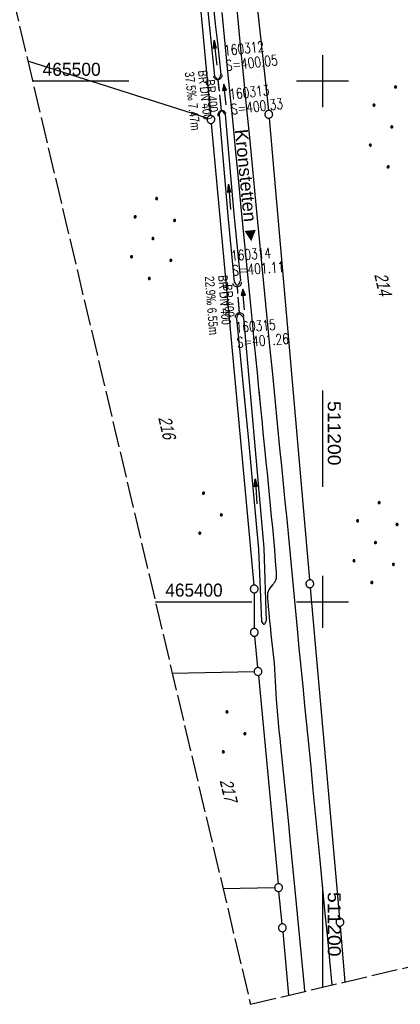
# Model space of a CAD drawing. Extents: x 510974 to 511465, y 465323 to 466289.
# Tile 2 of 43: x 511142 to 511215, y 465323 to 465512. Entities that reach past the tile are written whole.
import ezdxf

# ---------------------------------------------------------------- set-up
doc = ezdxf.new("R2010")
doc.units = 0
doc.header["$LTSCALE"] = 10
doc.header["$MEASUREMENT"] = 0
for name, pattern in [('AUSGEZOGEN', [0]), ('LT00', [0]), ('LT12', [0.4, 0.3, -0.1]), ('LT14', [0.6, 0.5, -0.1]), ('STRICHLINIE2', [0.375, 0.25, -0.125])]:
    doc.linetypes.add(name, pattern=pattern)
doc.layers.get('0').update_dxf_attribs({"linetype": 'LT00'})
for name, color, linetype in [('--EK_FBR', 1, 'LT00'), ('--EK_Halt-Pfeil', 4, 'LT00'), ('--EK_Haltung', 7, 'STRICHLINIE2'), ('--EK_Haltung-Text', 140, 'LT00'), ('--EK_Schacht-Text', 5, 'LT00'), ('--EL_Halt-Pfeil', 4, 'LT00'), ('--EL_Haltung', 182, 'STRICHLINIE2'), ('--EL_Haltung-Text', 182, 'LT00'), ('DFK_FLUR_NR', 250, 'LT00'), ('DFK_GZPKT', 250, 'LT00'), ('DFK_KATASTER', 250, 'LT00'), ('DFK_NUTZUNG', 250, 'LT00'), ('DL', 182, 'LT12'), ('DL_PFEIL', 201, 'LT00'), ('DL_TEXT', 182, 'LT00'), ('ORTSRICHTUNG', 7, 'Continuous'), ('PFEIL', 140, 'AUSGEZOGEN'), ('V102_AFBR_BAB', 250, 'LT00'), ('V102_GRABEN', 250, 'LT00'), ('V102_RASTER', 250, 'LT00'), ('V102_UK_DURCH', 182, 'LT00'), ('V103_AFBR_BAB', 250, 'LT00'), ('V103_GRABEN', 250, 'LT00'), ('V103_RASTER', 250, 'LT00')]:
    doc.layers.add(name, color=color, linetype=linetype)
doc.layers.add('-BLATT_102-RAND', color=7, linetype='LT14', plot=False)
doc.styles.add('Beschrift', font='ARIAL.TTF')
doc.styles.add('Haltungsbeschriftung', font='ARIAL.TTF', dxfattribs={"width": 0.75})
doc.styles.add('schachtbeschriftung', font='romans.shx', dxfattribs={"width": 0.75, "height": 2})
doc.styles.get("Standard").update_dxf_attribs({"font": 'ARIAL.TTF'})

# ---------------------------------------------------------------- blocks, each defined once
blk = doc.blocks.new('SYMB7010')
at = {"color": 0, "linetype": 'ByBlock'}
for points in [[(-0.031408, 0.499213), (-0.093728, 0.49134), (-0.15457, 0.475719), (-0.212975, 0.452595), (-0.268021, 0.422333), (-0.31884, 0.385411), (-0.36463, 0.342411), (-0.40467, 0.29401), (-0.438329, 0.240973), (-0.465074, 0.184136), (-0.484486, 0.124395), (-0.496256, 0.062692), (-0.5002, 0)], [(-0.5002, 0), (-0.496256, -0.062692), (-0.484486, -0.124395), (-0.465075, -0.184136), (-0.438329, -0.240973), (-0.404671, -0.29401), (-0.36463, -0.342411), (-0.31884, -0.385411), (-0.268021, -0.422333), (-0.212975, -0.452595), (-0.154571, -0.475719), (-0.093728, -0.49134), (-0.031408, -0.499213), (0.031408, -0.499213)], [(0.5002, 0), (0.496256, 0.062692), (0.484485, 0.124395), (0.465074, 0.184136), (0.438329, 0.240973), (0.40467, 0.29401), (0.36463, 0.342411), (0.31884, 0.385411), (0.268021, 0.422333), (0.212975, 0.452595), (0.15457, 0.475719), (0.093728, 0.49134), (0.031408, 0.499213), (-0.031408, 0.499213)], [(0.031408, -0.499213), (0.093728, -0.491341), (0.15457, -0.475719), (0.212975, -0.452595), (0.268021, -0.422333), (0.31884, -0.385411), (0.36463, -0.342411), (0.404671, -0.294011), (0.438329, -0.240974), (0.465075, -0.184136), (0.484486, -0.124395), (0.496256, -0.062692), (0.500201, 0)]]:
    blk.add_lwpolyline(points, dxfattribs=at)
blk = doc.blocks.new('Ackerland7')
at = {"layer": 'DFK_NUTZUNG', "color": 0, "linetype": 'ByBlock'}
for p, q in [((-4, 3.93), (-4, 3.67)), ((-3.95, 3.63), (-3.95, 3.97)), ((-3.9, 3.99), (-3.9, 3.61)), ((-3.85, 3.6), (-3.85, 4)), ((-3.8, 3.99), (-3.8, 3.61)), ((-3.75, 3.63), (-3.75, 3.97)), ((-3.7, 3.93), (-3.7, 3.67)), ((-3.65, 3.8), (-3.65, 3.8)), ((3.7, 3.93), (3.7, 3.67)), ((3.75, 3.63), (3.75, 3.97)), ((3.8, 3.99), (3.8, 3.61)), ((3.85, 3.6), (3.85, 4)), ((3.9, 3.99), (3.9, 3.61)), ((3.95, 3.63), (3.95, 3.97)), ((4, 3.93), (4, 3.67)), ((4.05, 3.8), (4.05, 3.8)), ((-7.85, 0.13), (-7.85, -0.13)), ((-7.8, -0.17), (-7.8, 0.17)), ((-7.75, 0.19), (-7.75, -0.19)), ((-7.7, -0.2), (-7.7, 0.2)), ((-7.65, 0.19), (-7.65, -0.19)), ((-7.6, -0.17), (-7.6, 0.17)), ((-7.55, 0.13), (-7.55, -0.13)), ((-7.5, 0), (-7.5, 0)), ((-0.15, 0.13), (-0.15, -0.13)), ((-0.1, -0.17), (-0.1, 0.17)), ((-0.05, 0.19), (-0.05, -0.19)), ((0, -0.2), (0, 0.2)), ((0.05, 0.19), (0.05, -0.19)), ((0.1, -0.17), (0.1, 0.17)), ((0.15, 0.13), (0.15, -0.13)), ((0.2, 0), (0.2, 0)), ((7.55, 0.13), (7.55, -0.13)), ((7.6, -0.17), (7.6, 0.17)), ((7.65, 0.19), (7.65, -0.19)), ((7.7, -0.2), (7.7, 0.2)), ((7.75, 0.19), (7.75, -0.19)), ((7.8, -0.17), (7.8, 0.17)), ((7.85, 0.13), (7.85, -0.13)), ((7.9, 0), (7.9, 0)), ((-4, -3.67), (-4, -3.93)), ((-3.95, -3.97), (-3.95, -3.63)), ((-3.9, -3.61), (-3.9, -3.99)), ((-3.85, -4), (-3.85, -3.6)), ((-3.8, -3.61), (-3.8, -3.99)), ((-3.75, -3.97), (-3.75, -3.63)), ((-3.7, -3.67), (-3.7, -3.93)), ((3.7, -3.67), (3.7, -3.93)), ((3.75, -3.97), (3.75, -3.63)), ((3.8, -3.61), (3.8, -3.99)), ((3.85, -4), (3.85, -3.6)), ((3.9, -3.61), (3.9, -3.99)), ((3.95, -3.97), (3.95, -3.63)), ((4, -3.67), (4, -3.93)), ((-3.65, -3.8), (-3.65, -3.8)), ((4.05, -3.8), (4.05, -3.8))]:
    blk.add_line(p, q, dxfattribs=at)
for points in [[(-3.65, 3.8), (-3.67, 3.89), (-3.73, 3.96), (-3.81, 3.99), (-3.89, 3.99), (-3.97, 3.96), (-4.03, 3.89), (-4.05, 3.8), (-4.03, 3.71), (-3.97, 3.64), (-3.89, 3.6), (-3.81, 3.6), (-3.73, 3.64), (-3.67, 3.71), (-3.65, 3.8)], [(4.05, 3.8), (4.03, 3.89), (3.97, 3.96), (3.89, 3.99), (3.81, 3.99), (3.73, 3.96), (3.67, 3.89), (3.65, 3.8), (3.67, 3.71), (3.73, 3.64), (3.81, 3.61), (3.89, 3.61), (3.97, 3.64), (4.03, 3.71), (4.05, 3.8)], [(-7.5, 0), (-7.52, 0.09), (-7.58, 0.16), (-7.66, 0.19), (-7.74, 0.19), (-7.82, 0.16), (-7.88, 0.09), (-7.9, 0)], [(0.2, 0), (0.18, 0.09), (0.12, 0.16), (0.04, 0.19), (-0.04, 0.19), (-0.12, 0.16), (-0.18, 0.09), (-0.2, 0)], [(-0.2, 0), (-0.18, -0.09), (-0.12, -0.16), (-0.04, -0.19), (0.04, -0.19), (0.12, -0.16), (0.18, -0.09), (0.2, 0)], [(7.9, 0), (7.88, 0.09), (7.82, 0.16), (7.74, 0.19), (7.66, 0.19), (7.58, 0.16), (7.52, 0.09), (7.5, 0)], [(7.5, 0), (7.52, -0.09), (7.58, -0.16), (7.66, -0.19), (7.74, -0.19), (7.82, -0.16), (7.88, -0.09), (7.9, 0)], [(-7.9, 0), (-7.88, -0.09), (-7.82, -0.16), (-7.74, -0.19), (-7.66, -0.19), (-7.58, -0.16), (-7.52, -0.09), (-7.5, 0)], [(-3.65, -3.8), (-3.67, -3.71), (-3.73, -3.64), (-3.81, -3.61), (-3.89, -3.61), (-3.97, -3.64), (-4.03, -3.71), (-4.05, -3.8), (-4.03, -3.89), (-3.97, -3.96), (-3.89, -3.99), (-3.81, -3.99), (-3.73, -3.96), (-3.67, -3.89), (-3.65, -3.8)], [(4.05, -3.8), (4.03, -3.71), (3.97, -3.64), (3.89, -3.61), (3.81, -3.61), (3.73, -3.64), (3.67, -3.71), (3.65, -3.8), (3.67, -3.89), (3.73, -3.96), (3.81, -3.99), (3.89, -3.99), (3.97, -3.96), (4.03, -3.89), (4.05, -3.8)]]:
    blk.add_lwpolyline(points, dxfattribs=at)
blk = doc.blocks.new('Ackerland3')
at = {"layer": 'DFK_NUTZUNG', "color": 0, "linetype": 'ByBlock'}
for p, q in [((-0.15, 2.66), (-0.15, 2.4)), ((-0.1, 2.36), (-0.1, 2.7)), ((-0.05, 2.72), (-0.05, 2.34)), ((0, 2.33), (0, 2.73)), ((0.05, 2.72), (0.05, 2.34)), ((0.1, 2.36), (0.1, 2.7)), ((0.15, 2.66), (0.15, 2.4)), ((0.2, 2.53), (0.2, 2.53)), ((-4, -1.14), (-4, -1.4)), ((-3.95, -1.44), (-3.95, -1.1)), ((-3.9, -1.07), (-3.9, -1.46)), ((-3.85, -1.46), (-3.85, -1.07)), ((-3.8, -1.07), (-3.8, -1.46)), ((-3.75, -1.44), (-3.75, -1.1)), ((-3.7, -1.14), (-3.7, -1.4)), ((-3.65, -1.27), (-3.65, -1.26)), ((3.7, -1.14), (3.7, -1.4)), ((3.75, -1.44), (3.75, -1.1)), ((3.8, -1.07), (3.8, -1.46)), ((3.85, -1.46), (3.85, -1.07)), ((3.9, -1.07), (3.9, -1.46)), ((3.95, -1.44), (3.95, -1.1)), ((4, -1.14), (4, -1.4)), ((4.05, -1.27), (4.05, -1.26))]:
    blk.add_line(p, q, dxfattribs=at)
for points in [[(0.2, 2.53), (0.18, 2.62), (0.12, 2.69), (0.04, 2.73), (-0.04, 2.73), (-0.12, 2.69), (-0.18, 2.62), (-0.2, 2.53), (-0.18, 2.45), (-0.12, 2.38), (-0.04, 2.34), (0.04, 2.34), (0.12, 2.38), (0.18, 2.45), (0.2, 2.53)], [(-3.65, -1.27), (-3.67, -1.18), (-3.73, -1.11), (-3.81, -1.07), (-3.89, -1.07), (-3.97, -1.11), (-4.03, -1.18), (-4.05, -1.27)], [(-4.05, -1.27), (-4.03, -1.35), (-3.97, -1.42), (-3.89, -1.46), (-3.81, -1.46), (-3.73, -1.42), (-3.67, -1.35), (-3.65, -1.27)], [(4.05, -1.27), (4.03, -1.18), (3.97, -1.11), (3.89, -1.07), (3.81, -1.07), (3.73, -1.11), (3.67, -1.18), (3.65, -1.27)], [(3.65, -1.27), (3.67, -1.35), (3.73, -1.42), (3.81, -1.46), (3.89, -1.46), (3.97, -1.42), (4.03, -1.35), (4.05, -1.27)]]:
    blk.add_lwpolyline(points, dxfattribs=at)
blk = doc.blocks.new('Pfreil3')
at = {"layer": 'PFEIL'}
blk.add_hatch(color=256, dxfattribs=at).paths.add_polyline_path([(-1.55, 0.27), (-1.55, -0.27), (0, 0)])
for p, q in [((-1.55, 0), (-4.83, 0)), ((-1.55, -0.27), (-1.55, 0.27)), ((-1.55, 0.27), (0, 0)), ((0, 0), (-1.55, -0.27))]:
    blk.add_line(p, q, dxfattribs=at)
blk = doc.blocks.new('SYMB1107')
at = {"color": 0, "linetype": 'ByBlock'}
for points in [[(-0.2, 0), (-0.196157, 0.039018), (-0.184776, 0.076537), (-0.166294, 0.111114), (-0.141421, 0.141421), (-0.111114, 0.166294), (-0.076537, 0.184776), (-0.039018, 0.196157), (0, 0.2)], [(0, 0.2), (0.039018, 0.196157), (0.076537, 0.184776), (0.111114, 0.166294), (0.141421, 0.141421), (0.166294, 0.111114), (0.184776, 0.076537), (0.196157, 0.039018), (0.2, 0)]]:
    blk.add_lwpolyline(points, dxfattribs=at)
blk = doc.blocks.new('SYMB0070')
at = {"color": 0, "linetype": 'ByBlock'}
for p, q in [((-0.5, 0), (0.2, 0)), ((0.5, 0), (0.2, 0.1)), ((0.2, 0.1), (0.2, 0)), ((0.468, 0), (0.21, 0.086)), ((0.21, 0.086), (0.21, -0.086)), ((0.21, -0.086), (0.468, 0)), ((0.22, -0.072), (0.437, 0)), ((0.23, -0.058), (0.405, 0)), ((0.24, -0.045), (0.374, 0)), ((0.342, 0), (0.25, 0.031)), ((0.25, 0.031), (0.25, -0.031)), ((0.25, -0.031), (0.342, 0)), ((0.26, -0.017), (0.31, 0)), ((0.27, -0.003), (0.279, 0))]:
    blk.add_line(p, q, dxfattribs=at)
for points in [[(0.2, 0), (0.2, -0.1), (0.5, 0)], [(0.437, 0), (0.22, 0.072), (0.22, -0.072)], [(0.405, 0), (0.23, 0.058), (0.23, -0.058)], [(0.374, 0), (0.24, 0.045), (0.24, -0.045)], [(0.31, 0), (0.26, 0.017), (0.26, -0.017)], [(0.279, 0), (0.27, 0.003), (0.27, -0.003)]]:
    blk.add_lwpolyline(points, dxfattribs=at)

msp = doc.modelspace()

# ---------------------------------------------------------------- linework, layer by layer
at = {"layer": '--EK_FBR'}
for points in [[(511190.75, 465440.23), (511190.41, 465443.7), (511189.95, 465448.43), (511189.49, 465453.17), (511188.92, 465459.11), (511188.35, 465465.06), (511187.77, 465471), (511187.19, 465476.95), (511186.59, 465483.05), (511186, 465489.15), (511185.4, 465495.25), (511184.8, 465501.35), (511184.32, 465506.21), (511183.85, 465511.07), (511183.37, 465515.93)], [(511180.63, 465513.16), (511181.22, 465507.17), (511181.81, 465501.18), (511182.3, 465496.22), (511182.79, 465491.26), (511183.28, 465486.31), (511183.76, 465481.35), (511184.25, 465476.4), (511184.63, 465472.52), (511185.01, 465468.64), (511185.39, 465464.76), (511185.77, 465460.87), (511186.15, 465456.98), (511186.53, 465453.09), (511186.82, 465450.05), (511187.12, 465447.02), (511187.41, 465443.98), (511187.7, 465440.95), (511187.79, 465440.11)]]:
    msp.add_lwpolyline(points, dxfattribs=at)
at = {"layer": '--EK_Haltung'}
for p, q in [((511180.58, 465494.36), (511179.92, 465500.29)), ((511184.01, 465455.48), (511183.64, 465460.51))]:
    msp.add_line(p, q, dxfattribs=at)
at = {"layer": '--EL_Haltung'}
for p, q in [((511180.58, 465494.36), (511179.92, 465500.29)), ((511184.01, 465455.48), (511183.64, 465460.51))]:
    msp.add_line(p, q, dxfattribs=at)
at = {"layer": '-BLATT_102-RAND'}
msp.add_lwpolyline([(510973.58, 466222.96), (511186.13, 465322.71), (511465.45, 465388.66), (511252.9, 466288.91), (510973.58, 466222.96)], dxfattribs=at)
at = {"layer": 'DFK_KATASTER'}
for p, q in [((511170.99, 465574.41), (511178.47, 465493.36)), ((511184.09, 465545.9), (511189.58, 465494.37)), ((511177.83, 465492.84), (511143.37, 465503.82)), ((511178.61, 465491.86), (511186.79, 465403.22)), ((511189.73, 465492.87), (511197.48, 465404.21)), ((511197.62, 465402.71), (511203.26, 465339.23)), ((511186.86, 465401.72), (511186.87, 465394.89)), ((511186.94, 465393.39), (511187.52, 465387.37)), ((511171.11, 465386.32), (511186.84, 465386.61)), ((511187.66, 465385.87), (511191.47, 465345.87)), ((511180.88, 465344.93), (511190.79, 465345.11)), ((511192.21, 465338.15), (511191.61, 465344.37)), ((511192.35, 465336.65), (511193.48, 465324.45)), ((511203.39, 465337.73), (511204.3, 465327))]:
    msp.add_line(p, q, dxfattribs=at)
at = {"layer": 'DL'}
for p, q in [((511180.58, 465494.36), (511179.92, 465500.29)), ((511184.01, 465455.48), (511183.64, 465460.51))]:
    msp.add_line(p, q, dxfattribs=at)
at = {"layer": 'V102_AFBR_BAB'}
for points in [[(511201.85, 465326.42), (511201.4, 465331.17), (511200.93, 465335.98), (511200.46, 465340.78), (511199.99, 465345.59), (511199.53, 465350.39), (511199.09, 465354.86), (511198.65, 465359.34), (511198.22, 465363.81), (511197.78, 465368.29), (511197.34, 465372.76), (511196.98, 465376.43), (511196.61, 465380.1), (511196.25, 465383.78), (511195.89, 465387.45), (511195.53, 465391.12), (511195.19, 465394.8), (511194.93, 465397.5), (511194.68, 465400.21), (511194.43, 465402.91), (511194.18, 465405.62), (511193.85, 465409.03), (511193.52, 465412.44), (511193.18, 465415.85), (511192.84, 465419.26), (511192.49, 465422.67), (511192.15, 465426.08), (511191.81, 465429.49), (511191.34, 465434.22), (511190.87, 465438.96), (511190.41, 465443.7), (511189.95, 465448.43), (511189.49, 465453.17), (511188.92, 465459.11), (511188.35, 465465.06), (511187.77, 465471), (511187.19, 465476.95), (511186.59, 465483.05), (511186, 465489.15), (511185.4, 465495.25), (511184.8, 465501.35), (511184.32, 465506.21), (511183.85, 465511.07), (511183.37, 465515.93)], [(511180.63, 465513.16), (511181.22, 465507.17), (511181.81, 465501.18), (511182.3, 465496.22), (511182.79, 465491.26), (511183.28, 465486.31), (511183.76, 465481.35), (511184.25, 465476.4), (511184.63, 465472.52), (511185.01, 465468.64), (511185.39, 465464.76), (511185.77, 465460.87), (511186.15, 465456.98), (511186.53, 465453.09), (511186.82, 465450.05), (511187.12, 465447.02), (511187.41, 465443.98), (511187.7, 465440.95), (511188, 465437.92), (511188.3, 465434.9), (511188.59, 465431.9), (511188.9, 465428.9), (511189.11, 465426.82), (511189.32, 465424.74), (511189.53, 465422.66), (511189.74, 465420.57), (511189.95, 465418.48), (511190.15, 465416.38), (511190.35, 465414.27), (511190.55, 465412.14), (511190.73, 465409.99), (511190.91, 465407.81), (511191.08, 465405.61), (511191.1, 465405.23), (511191.11, 465404.86), (511191.07, 465404.5), (511190.98, 465404.16), (511190.87, 465403.92), (511190.72, 465403.69), (511190.55, 465403.47), (511190.37, 465403.25), (511190.12, 465402.95), (511189.88, 465402.64), (511189.67, 465402.32), (511189.52, 465401.98), (511189.43, 465401.64), (511189.4, 465401.28), (511189.39, 465400.91), (511189.42, 465400.54), (511189.45, 465400.16), (511189.56, 465399.06), (511189.66, 465397.98), (511189.76, 465396.91), (511189.86, 465395.85), (511189.96, 465394.79), (511190.07, 465393.74), (511190.2, 465392.64), (511190.32, 465391.54), (511190.45, 465390.43), (511190.57, 465389.32), (511190.67, 465388.21), (511190.76, 465387.05), (511190.83, 465385.89), (511190.9, 465384.73), (511190.95, 465383.57), (511191.01, 465382.4), (511191.08, 465381.24), (511191.19, 465379.76), (511191.31, 465378.27), (511191.45, 465376.78), (511191.6, 465375.3), (511191.76, 465373.81), (511191.92, 465372.33), (511192.31, 465368.59), (511192.7, 465364.85), (511193.07, 465361.12), (511193.44, 465357.38), (511193.8, 465353.64), (511194.16, 465349.9), (511194.92, 465341.98), (511195.68, 465334.05), (511196.44, 465326.12), (511196.54, 465325.17)]]:
    msp.add_lwpolyline(points, dxfattribs=at)
at = {"layer": 'V102_GRABEN'}
for points in [[(511172.67, 465568.54), (511173.14, 465563.78), (511173.61, 465559.02), (511174.07, 465554.26), (511174.53, 465549.5), (511174.99, 465544.74), (511175.44, 465539.98), (511175.8, 465536.19), (511176.15, 465532.39), (511176.51, 465528.6), (511176.86, 465524.81), (511177.22, 465521.01), (511177.58, 465517.22), (511177.95, 465513.43), (511178.26, 465510.31), (511178.58, 465507.2), (511178.9, 465504.08), (511179.21, 465500.96)], [(511173.72, 465568.59), (511174.16, 465563.86), (511174.59, 465559.14), (511175.04, 465554.42), (511175.48, 465549.7), (511175.93, 465544.97), (511176.39, 465540.25), (511177.04, 465533.56), (511177.72, 465526.86), (511178.41, 465520.17), (511179.12, 465513.47), (511179.45, 465510.42), (511179.78, 465507.36), (511180.11, 465504.31), (511180.45, 465501.25)], [(511179.21, 465500.96), (511179.4, 465500.73), (511179.59, 465500.53), (511179.76, 465500.4), (511179.92, 465500.35), (511180.04, 465500.41), (511180.16, 465500.55), (511180.26, 465500.75), (511180.36, 465500.99), (511180.45, 465501.25)], [(511180.14, 465493.58), (511180.24, 465493.82), (511180.34, 465494.04), (511180.44, 465494.2), (511180.56, 465494.28), (511180.68, 465494.26), (511180.82, 465494.16), (511180.96, 465493.99), (511181.11, 465493.79), (511181.26, 465493.56)], [(511180.14, 465493.58), (511181.78, 465474.12), (511182.99, 465461.47)], [(511181.26, 465493.56), (511182.95, 465474.43), (511184.22, 465461.72)], [(511182.99, 465461.47), (511183.16, 465461.22), (511183.33, 465461.01), (511183.49, 465460.86), (511183.65, 465460.81), (511183.77, 465460.86), (511183.89, 465461), (511184.01, 465461.2), (511184.11, 465461.45), (511184.22, 465461.72)], [(511183.47, 465454.39), (511183.57, 465454.69), (511183.67, 465454.96), (511183.79, 465455.17), (511183.93, 465455.27), (511184.08, 465455.26), (511184.25, 465455.16), (511184.43, 465454.98), (511184.63, 465454.76), (511184.82, 465454.51)], [(511183.47, 465454.39), (511185.77, 465430.98), (511187.67, 465410.14), (511188.27, 465396.24)], [(511184.82, 465454.51), (511186.85, 465431.36), (511188.74, 465410.27), (511189.16, 465396.37)], [(511188.27, 465396.24), (511188.41, 465396.03), (511188.54, 465395.85), (511188.67, 465395.72), (511188.79, 465395.68), (511188.89, 465395.75), (511188.99, 465395.9), (511189.07, 465396.12), (511189.16, 465396.37)]]:
    msp.add_lwpolyline(points, dxfattribs=at)
at = {"layer": 'V102_RASTER'}
for p, q in [((511200, 465505), (511200, 465495)), ((511162.77, 465500), (511144.27, 465500)), ((511205, 465500), (511195, 465500)), ((511200, 465405), (511200, 465395)), ((511167.88, 465400), (511186.38, 465400)), ((511195, 465400), (511205, 465400)), ((511200, 465345.31), (511200, 465325.99))]:
    msp.add_line(p, q, dxfattribs=at)
at = {"layer": 'V103_AFBR_BAB'}
for points in [[(511187.79, 465440.11), (511188, 465437.92), (511188.3, 465434.9), (511188.59, 465431.9), (511188.9, 465428.9), (511189.11, 465426.82), (511189.32, 465424.74), (511189.53, 465422.66), (511189.74, 465420.57), (511189.95, 465418.48), (511190.15, 465416.38), (511190.35, 465414.27), (511190.55, 465412.14), (511190.73, 465409.99), (511190.91, 465407.81), (511191.08, 465405.61), (511191.1, 465405.23), (511191.11, 465404.86), (511191.07, 465404.5), (511190.98, 465404.16), (511190.87, 465403.92), (511190.72, 465403.69), (511190.55, 465403.47), (511190.37, 465403.25), (511190.12, 465402.95), (511189.88, 465402.64), (511189.67, 465402.32), (511189.52, 465401.98), (511189.43, 465401.64), (511189.4, 465401.28), (511189.39, 465400.91), (511189.42, 465400.54), (511189.45, 465400.16), (511189.56, 465399.06), (511189.66, 465397.98), (511189.76, 465396.91), (511189.86, 465395.85), (511189.96, 465394.79), (511190.07, 465393.74), (511190.2, 465392.64), (511190.32, 465391.54), (511190.45, 465390.43), (511190.57, 465389.32), (511190.67, 465388.21), (511190.76, 465387.05), (511190.83, 465385.89), (511190.9, 465384.73), (511190.95, 465383.57), (511191.01, 465382.4), (511191.08, 465381.24), (511191.19, 465379.76), (511191.31, 465378.27), (511191.45, 465376.78), (511191.6, 465375.3), (511191.76, 465373.81), (511191.92, 465372.33), (511192.31, 465368.59), (511192.7, 465364.85), (511193.07, 465361.12), (511193.44, 465357.38), (511193.8, 465353.64), (511194.16, 465349.9), (511194.92, 465341.98), (511195.68, 465334.05), (511196.44, 465326.12), (511196.54, 465325.17)], [(511201.85, 465326.42), (511201.4, 465331.17), (511200.93, 465335.98), (511200.46, 465340.78), (511199.99, 465345.59), (511199.53, 465350.39), (511199.09, 465354.86), (511198.65, 465359.34), (511198.22, 465363.81), (511197.78, 465368.29), (511197.34, 465372.76), (511196.98, 465376.43), (511196.61, 465380.1), (511196.25, 465383.78), (511195.89, 465387.45), (511195.53, 465391.12), (511195.19, 465394.8), (511194.93, 465397.5), (511194.68, 465400.21), (511194.43, 465402.91), (511194.18, 465405.62), (511193.85, 465409.03), (511193.52, 465412.44), (511193.18, 465415.85), (511192.84, 465419.26), (511192.49, 465422.67), (511192.15, 465426.08), (511191.81, 465429.49), (511191.34, 465434.22), (511190.87, 465438.96), (511190.75, 465440.23)]]:
    msp.add_lwpolyline(points, dxfattribs=at)
at = {"layer": 'V103_GRABEN'}
for points in [[(511184.89, 465440), (511185.77, 465430.98), (511187.67, 465410.14), (511188.27, 465396.24)], [(511186.09, 465440.04), (511186.85, 465431.36), (511188.74, 465410.27), (511189.16, 465396.37)], [(511188.27, 465396.24), (511188.41, 465396.03), (511188.54, 465395.85), (511188.67, 465395.72), (511188.79, 465395.68), (511188.89, 465395.75), (511188.99, 465395.9), (511189.07, 465396.12), (511189.16, 465396.37)]]:
    msp.add_lwpolyline(points, dxfattribs=at)
at = {"layer": 'V103_RASTER'}
for p, q in [((511200, 465440.6), (511200, 465422.1)), ((511200, 465405), (511200, 465395)), ((511195, 465400), (511205, 465400))]:
    msp.add_line(p, q, dxfattribs=at)

# ---------------------------------------------------------------- block references
at = {"layer": '--EK_Halt-Pfeil', "yscale": 4, "zscale": 4}
for p, xscale, rotation in [((511181.24, 465497.43), 4.000000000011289, 96.3090200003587), ((511184.82, 465458.07), 4.00000000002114, 94.2820700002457)]:
    msp.add_blockref('SYMB0070', p, dxfattribs=dict(at, xscale=xscale, rotation=rotation))
at = {"layer": '--EL_Halt-Pfeil', "yscale": 4, "zscale": 4}
for p, xscale, rotation in [((511181.24, 465497.43), 4.000000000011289, 96.3090200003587), ((511184.82, 465458.07), 4.00000000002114, 94.2820700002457)]:
    msp.add_blockref('SYMB0070', p, dxfattribs=dict(at, xscale=xscale, rotation=rotation))
at = {"layer": 'DFK_GZPKT', "xscale": 1.500000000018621, "yscale": 1.5, "zscale": 1.5, "rotation": 264.7377099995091}
for p in [(511178.54, 465492.61), (511189.66, 465493.62), (511186.86, 465402.47), (511197.55, 465403.46), (511186.87, 465394.14), (511187.59, 465386.62), (511191.54, 465345.12), (511203.33, 465338.48), (511192.28, 465337.4)]:
    msp.add_blockref('SYMB7010', p, dxfattribs=at)
at = {"layer": 'DFK_NUTZUNG', "rotation": 264.7376999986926}
for name, p in [('Ackerland7', (511213.31, 465491.19)), ('Ackerland7', (511167.41, 465469.75)), ('Ackerland3', (511178.02, 465416.91)), ('Ackerland7', (511210.17, 465411.37)), ('Ackerland3', (511182.54, 465374.9))]:
    msp.add_blockref(name, p, dxfattribs=at)
at = {"layer": 'DL_PFEIL', "yscale": 4, "zscale": 4}
for p, xscale, rotation in [((511181.24, 465497.43), 4.000000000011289, 96.3090200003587), ((511184.82, 465458.07), 4.00000000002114, 94.28207000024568)]:
    msp.add_blockref('SYMB0070', p, dxfattribs=dict(at, xscale=xscale, rotation=rotation))
at = {"layer": 'PFEIL'}
for p, rotation in [((511179.14, 465507.83), 96.45469219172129), ((511181.94, 465480.18), 94.05258610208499), ((511187.03, 465423.64), 94.31408116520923)]:
    msp.add_blockref('Pfreil3', p, dxfattribs=dict(at, rotation=rotation))
at = {"layer": 'V102_UK_DURCH', "zscale": 4}
for p, xscale, yscale, rotation in [((511179.84, 465501.04), 3.999999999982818, 4, 191.23864844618), ((511180.67, 465493.49), -3.999999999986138, 4.000000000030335, 15.15257462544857), ((511183.58, 465461.26), 3.999999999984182, 4, 190.088486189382), ((511184.07, 465454.73), 3.999999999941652, 4, 9.041080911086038)]:
    msp.add_blockref('SYMB1107', p, dxfattribs=dict(at, xscale=xscale, yscale=yscale, rotation=rotation))

# ---------------------------------------------------------------- texts
at = {"layer": '--EK_Haltung-Text', "style": 'Haltungsbeschriftung', "width": 0.75}
for s, rotation, p in [('37.5‰ 7.47m', -83.691, (511173.5, 465501.69)), ('BR DN 400', -83.691, (511176.04, 465501.97)), ('22.9‰ 6.55m', -85.7179, (511177.36, 465462.46)), ('BR DN 400', -85.7179, (511179.92, 465462.65))]:
    msp.add_text(s, height=1.8, rotation=rotation, dxfattribs=at).set_placement(p)
at = {"layer": '--EK_Schacht-Text', "style": 'schachtbeschriftung', "width": 0.75}
for s, rotation, p in [('160312', 6.309, (511181.18, 465504.84)), ('S=400.05', 6.309, (511181.5, 465501.97)), ('160313', 6.309, (511182.19, 465496.44)), ('S=400.33', 6.309, (511182.51, 465493.58)), ('160314', 4.2856, (511182.48, 465465.46)), ('S=401.11', 4.2856, (511182.7, 465462.59)), ('160315', 4.2821, (511183.36, 465451.67)), ('S=401.26', 4.2821, (511183.58, 465448.8))]:
    msp.add_text(s, height=2, rotation=rotation, dxfattribs=at).set_placement(p)
at = {"layer": '--EL_Haltung-Text', "style": 'Haltungsbeschriftung', "width": 0.75}
for rotation, p in [(-83.691, (511176.04, 465501.97)), (-85.7179, (511179.92, 465462.65))]:
    msp.add_text('BR DN 400', height=1.8, rotation=rotation, dxfattribs=at).set_placement(p)
at = {"layer": 'DFK_FLUR_NR', "oblique": 13.754, "width": 0.75}
for s, p in [('214', (511209.9, 465462.84)), ('216', (511168.4, 465435.33)), ('217', (511180.21, 465365.64))]:
    msp.add_text(s, height=2.5, rotation=283.284, dxfattribs=at).set_placement(p)
at = {"layer": 'DL_TEXT', "style": 'Haltungsbeschriftung', "width": 0.75}
for rotation, p in [(-83.691, (511177.47, 465500.19)), (-85.7179, (511180.84, 465460.89))]:
    msp.add_text('BR 400', height=1.8, rotation=rotation, dxfattribs=at).set_placement(p)
at = {"layer": 'ORTSRICHTUNG', "insert": (511184.18, 465479.54), "char_height": 2.5, "attachment_point": 8, "rotation": 275.6131, "style": 'Beschrift'}
msp.add_mtext('Kronstetten ►', dxfattribs=at)
at = {"layer": 'V102_RASTER'}
for s, rotation, width, p in [(' 465500', -0.0008, 0.958, (511145.27, 465501)), (' 465400', -0.0008, 0.944, (511168.88, 465401)), (' 511200', -90.0008, 1.063, (511201, 465345.31))]:
    msp.add_text(s, height=2.5, rotation=rotation, dxfattribs=dict(at, width=width)).set_placement(p)
at = {"layer": 'V103_RASTER', "width": 1.063}
msp.add_text(' 511200', height=2.5, rotation=-90.0005, dxfattribs=at).set_placement((511201, 465439.6))

doc.saveas('drawing.dxf')
